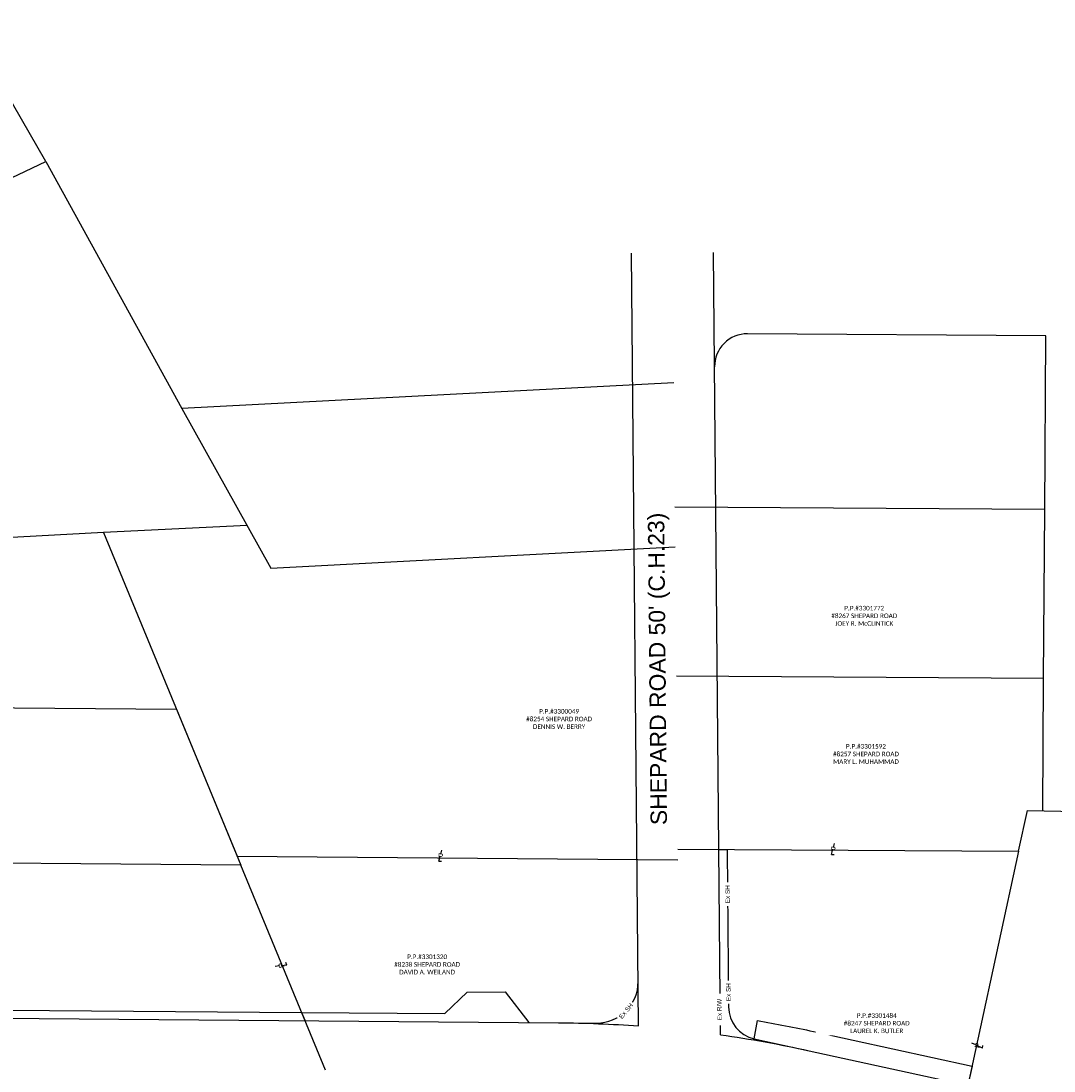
# Model space of a CAD drawing. Header units: feet. Extents: x 2243518 to 2247958, y 594514 to 598416.
# Tile 12 of 13: x 2245815 to 2246445, y 596241 to 596881. Entities that reach past the tile are written whole.
import ezdxf

# ---------------------------------------------------------------- set-up
doc = ezdxf.new("R2010")
doc.units = ezdxf.units.FT
doc.header["$MEASUREMENT"] = 0
doc.linetypes.add('OhDOT_USTN3', pattern=[0.22, 0.165, -0.055])
doc.layers.add('0_Mview', color=8, linetype='Continuous', plot=False)
for name, color, linetype in [('DV_X_Lot_Line', 2, 'OhDOT_USTN3'), ('DV_X_Property_Line', 7, 'Continuous'), ('DV_X_Text', 7, 'Continuous'), ('RW_P_Esmt_TMP', 2, 'esmttmppr'), ('RW_P_Fee_RW', 1, 'rwpr'), ('RW_P_Text', 7, 'Continuous'), ('RW_X_Esmt_SH', 6, 'esmtshighwayex'), ('RW_X_Esmt_U', 6, 'esmtutilityex'), ('RW_X_Fee_RW', 6, 'rwex2')]:
    doc.layers.add(name, color=color, linetype=linetype)
doc.styles.add('Slanted-Normal', font='font31.shx', dxfattribs={"height": 0.14})
doc.styles.get("Standard").update_dxf_attribs({"font": 'arial.ttf'})
doc.styles.add('Straight-Normal', font='font30.shx', dxfattribs={"height": 0.14})
doc.styles.add('Straight_Normal', font='font30.shx', dxfattribs={"height": 0.14})
doc.styles.add('X_Straight_Normal', font='calibril.ttf', dxfattribs={"height": 0.14})
doc.linetypes.add('esmtshighwayex', pattern='A,0.85,-0.25,0.85,-0.25,0.85,-0.25,["SH",Straight-Normal,S=1,R=0,X=-0.1,Y=-0.07],-0.25,0.85,-0.25', length=4.65)
doc.linetypes.add('esmttmppr', pattern='A,3.05,-0.25,["TMP",Slanted-Normal,S=1,R=0,X=-0.19,Y=-0.07],-0.25,1.1', length=4.65)
doc.linetypes.add('esmtutilityex', pattern='A,0.85,-0.25,0.85,-0.25,0.85,-0.25,["U",Straight-Normal,S=1,R=0,X=-0.05,Y=-0.07],-0.25,0.85,-0.25', length=4.65)
doc.linetypes.add('rwex2', pattern='A,0.85,-0.25,0.85,-0.25,0.85,-0.45,["Ex R/W",Straight-Normal,S=1,R=0,X=-0.36,Y=-0.07],-0.45,0.85,-0.25', length=5.05)
doc.linetypes.add('rwpr', pattern='A,3.05,-0.3,["R/W",Slanted-Normal,S=1,R=0,X=-0.19,Y=-0.07],-0.3,1.1', length=4.75)

# ---------------------------------------------------------------- blocks, each defined once
blk = doc.blocks.new('PL')
for q in [(0.055, 0.209), (0.048, -0.132)]:
    blk.add_line((-0.034, -0.132), q)
at = {"style": 'Slanted-Normal', "width": 1.1}
blk.add_text('P', height=0.165, dxfattribs=at).set_placement((-0.062, -0.059))

msp = doc.modelspace()

# ---------------------------------------------------------------- linework, layer by layer
at = {"layer": 'DV_X_Property_Line'}
for p, q in [((2246439.98, 596689.27), (2246258.1, 596690.44)), ((2246439.29, 596582.28), (2246439.98, 596689.27))]:
    msp.add_line(p, q, dxfattribs=at)
at = {"layer": 'DV_X_Property_Line', "flags": 128}
for points in [[(2245551.3, 596662.89), (2245830.13, 596795.5), (2245780.85, 596881.18), (2245522.97, 596758.52)], [(2245830.13, 596795.5), (2245913.21, 596644.8)], [(2246213.06, 596660.57), (2245913.21, 596644.8), (2245967.48, 596547.62), (2246213.96, 596560.58)], [(2246438.64, 596480.3), (2246439.3, 596583.28), (2246213.74, 596584.74)], [(2245865.37, 596569.29), (2245615, 596555.68)], [(2245952.96, 596573.63), (2245865.37, 596569.29), (2245946.8, 596372), (2246215.67, 596369.77)], [(2246438.12, 596399.62), (2246438.64, 596480.3), (2246214.67, 596481.74)], [(2245662.5, 596463.61), (2245909.84, 596461.56), (2245949.11, 596366.41)], [(2246423.34, 596374.91), (2246428.74, 596399.8), (2246652.19, 596395.38), (2246653.55, 596175.38)], [(2246215.61, 596376.24), (2246423.34, 596374.91), (2246386.11, 596202.92)], [(2246000.67, 596241.48), (2245949.11, 596366.41), (2245705.22, 596368.43)]]:
    msp.add_lwpolyline(points, dxfattribs=at)
at = {"layer": 'DV_X_Property_Line'}
msp.add_arc((2246257.97, 596670.44), 20, 89.6316, 180.51493, dxfattribs=at)
at = {"layer": 'RW_P_Esmt_TMP'}
for p, q in [((2245986.18, 596276.6), (2245988.25, 596271.58)), ((2246262.22, 596260.6), (2246264.1, 596271.65)), ((2246395, 596243.97), (2246392.46, 596232.24))]:
    msp.add_line(p, q, dxfattribs=at)
at = {"layer": 'RW_P_Esmt_TMP', "flags": 128}
msp.add_lwpolyline([(2245986.18, 596276.6), (2246073.5, 596275.91), (2246087.15, 596289.02), (2246110.3, 596289.16), (2246124.7, 596270.51)], dxfattribs=at)
msp.add_lwpolyline([(2246264.1, 596271.65, -0.011486), (2246298.3, 596265.03), (2246395, 596243.97)], format="xyb", dxfattribs=at)
at = {"layer": 'RW_P_Fee_RW', "flags": 128}
msp.add_lwpolyline([(2245774.81, 596299.63, 0.301299), (2245806.88, 596278.01), (2245986.18, 596276.6)], format="xyb", dxfattribs=at)
at = {"layer": 'RW_X_Esmt_SH', "flags": 128}
for points in [[(2246240.62, 596376.08), (2246245.62, 596376.05), (2246246.48, 596279.96, 0.350195), (2246262.22, 596260.6), (2246295.74, 596253.3)], [(2246142.86, 596270.36), (2246166.14, 596270.18, 0.419164), (2246191.34, 596295.4, -0.702109)]]:
    msp.add_lwpolyline(points, format="xyb", dxfattribs=at)
at = {"layer": 'RW_X_Fee_RW', "flags": 128}
for points in [[(2246191.58, 596268.39), (2246187.35, 596739.53)], [(2246241.63, 596263.01), (2246237.35, 596739.98)]]:
    msp.add_lwpolyline(points, dxfattribs=at)
for points in [[(2245777.07, 596273.25), (2246142.86, 596270.36, -0.016342), (2246191.58, 596268.39)], [(2246241.63, 596263.01, -0.018426), (2246295.74, 596253.3), (2247958.2, 595891.28)]]:
    msp.add_lwpolyline(points, format="xyb", dxfattribs=at)

# ---------------------------------------------------------------- block references
at = {"layer": 'DV_X_Lot_Line', "xscale": 20, "yscale": 20, "zscale": 20}
for p, rotation in [((2246310, 596375.56, 1045.45), 359.6133764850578), ((2246070.58, 596371.47, 1045.45), 359.6133764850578), ((2245974.37, 596305.21, 1045.45), 111.2075169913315), ((2246398.82, 596256.09, 1045.45), 78.84252650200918)]:
    msp.add_blockref('PL', p, dxfattribs=dict(at, rotation=rotation))

# ---------------------------------------------------------------- texts
at = {"layer": '0_Mview'}
msp.add_text("SHEPARD ROAD 50' (C.H.23)", height=10, rotation=90.51493, dxfattribs=at).set_placement((2246208.98, 596390.92))
at = {"layer": 'DV_X_Text', "insert": (2246062.72, 596311.98), "char_height": 2.8, "width": 71.5828, "attachment_point": 2, "style": 'X_Straight_Normal', "bg_fill": 2}
msp.add_mtext('P.P.#3301320\\P#8238 SHEPARD ROAD\\PDAVID A. WEILAND', dxfattribs=at)

# ---------------------------------------------------------------- next in the draw order: texts
at = {"layer": 'DV_X_Text', "char_height": 2.8, "width": 71.5828, "attachment_point": 2, "style": 'X_Straight_Normal', "bg_fill": 2}
for s, insert in [('P.P.#3301772\\P#8267 SHEPARD ROAD\\PJOEY R. McCLINTICK', (2246329.25, 596524.55)), ('P.P.#3300049\\P#8254 SHEPARD ROAD\\PDENNIS W. BERRY', (2246143.19, 596461.65)), ('P.P.#3301592\\P#8257 SHEPARD ROAD\\PMARY L. MUHAMMAD', (2246330.3, 596440.3)), ('P.P.#3301484\\P#8247 SHEPARD ROAD\\PLAUREL K. BUTLER', (2246336.87, 596276.14))]:
    msp.add_mtext(s, dxfattribs=dict(at, insert=insert))
at = {"layer": 'RW_P_Text', "color": 6, "linetype": 'Continuous', "char_height": 2.8, "attachment_point": 5, "style": 'Straight_Normal', "bg_fill": 3, "box_fill_scale": 1.1, "bg_fill_color": 256, "bg_fill_transparency": 0}
for insert, width, rotation in [((2246246.45, 596289), 13.5434, 90.47638), ((2246183.98, 596277.52), 12.5053, 49.95227)]:
    msp.add_mtext('Ex SH', dxfattribs=dict(at, insert=insert, width=width, rotation=rotation))
at = {"layer": 'RW_X_Esmt_U', "color": 6, "linetype": 'Continuous', "insert": (2246245.91, 596348.73), "char_height": 2.8, "width": 13.9709, "attachment_point": 5, "rotation": 90.47638, "style": 'Straight_Normal', "bg_fill": 3, "box_fill_scale": 1.1, "bg_fill_color": 256, "bg_fill_transparency": 0}
msp.add_mtext('Ex SH', dxfattribs=at)

# ---------------------------------------------------------------- next in the draw order: texts
at = {"layer": 'RW_P_Text', "color": 6, "linetype": 'Continuous', "insert": (2246240.98, 596278.41), "char_height": 2.8, "width": 18.8112, "attachment_point": 5, "rotation": 90.47638, "style": 'Straight_Normal', "bg_fill": 3, "box_fill_scale": 1.1, "bg_fill_color": 256, "bg_fill_transparency": 0}
msp.add_mtext('Ex R/W', dxfattribs=at)

doc.saveas('drawing.dxf')
